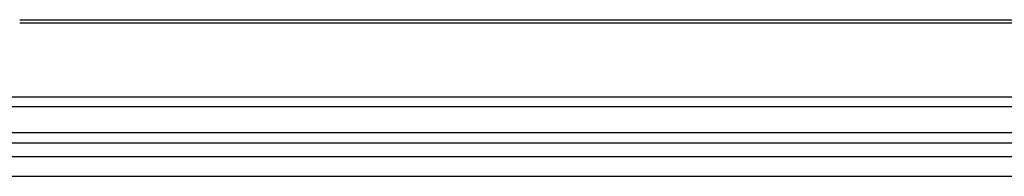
# Model space of a CAD drawing. Header units: inches. Extents: x 10 to 138, y 13 to 85.
# Tile 16 of 41: x 13.83 to 18.205, y 54.775 to 55.47. Entities that reach past the tile are written whole.
import ezdxf

# ---------------------------------------------------------------- set-up
doc = ezdxf.new("R2010")
doc.units = ezdxf.units.IN
doc.header["$MEASUREMENT"] = 0
doc.layers.add('Visible Edges(ANSI)', color=7, linetype='Continuous', lineweight=25)
doc.layers.add('Visible Tangent Edges(ANSI)', color=7, linetype='Continuous', lineweight=25)

msp = doc.modelspace()

# ---------------------------------------------------------------- linework, layer by layer
at = {"layer": 'Visible Edges(ANSI)'}
for p, q in [((13.83, 55.4698), (22.58, 55.4698)), ((26.121, 55.1265), (10.289, 55.1265)), ((26.121, 55.0831), (10.289, 55.0831)), ((26.133, 54.8606), (10.277, 54.8606))]:
    msp.add_line(p, q, dxfattribs=at)
at = {"layer": 'Visible Tangent Edges(ANSI)'}
for p, q in [((22.58, 55.4546), (13.83, 55.4546)), ((22.7325, 54.9671), (13.6774, 54.9671)), ((13.6774, 54.9239), (22.7325, 54.9239)), ((10.291, 54.7746), (26.119, 54.7746))]:
    msp.add_line(p, q, dxfattribs=at)

doc.saveas('drawing.dxf')
